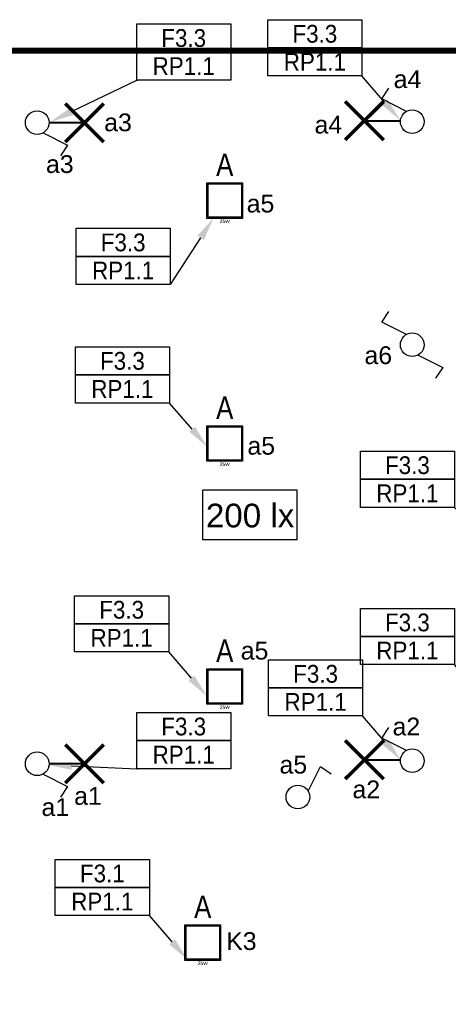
# Model space of a CAD drawing. Header units: millimetres. Extents: x 38270 to 48687, y 14738 to 20042.
# Tile 15 of 19: x 41919 to 42280, y 15459 to 16290. Entities that reach past the tile are written whole.
import ezdxf
from ezdxf import colors
from ezdxf.entities.mleader import LeaderData, LeaderLine
from ezdxf.enums import TextEntityAlignment as Align
from ezdxf.math import Vec2, Vec3

# ---------------------------------------------------------------- set-up
doc = ezdxf.new("R2010")
doc.units = ezdxf.units.MM
doc.linetypes.add('DASHED', pattern=[0.75, 0.5, -0.25])
for name, color, linetype in [('_IE_Adresy_Obwodów', 246, 'Continuous'), ('_IE_Nateżenie oświetlenia AW', 94, 'Continuous'), ('_IE_Natężenia oświetlenia', 240, 'Continuous'), ('_IE_Oświetlenie podstawowe oprawy', 5, 'Continuous'), ('_IE_Strefy oddziaływania rozdzielnic elektrycznych', 240, 'Continuous'), ('_IE_Strefy sterowania ośw', 242, 'Continuous'), ('_IE_Strefy sterowania oświetleniem', 242, 'Continuous'), ('_IE_Łączniki_ośw_IP20', 5, 'Continuous')]:
    doc.layers.add(name, color=color, linetype=linetype)
doc.layers.add('_IE_punkty oświetleniowe', color=170, linetype='Continuous', lineweight=40)
doc.styles.add('ARIAL', font='arial.ttf')
doc.styles.add('ML-LENA', font='ARIALN.TTF')
doc.styles.get("Standard").update_dxf_attribs({"font": 'ARIAL.TTF'})

# ---------------------------------------------------------------- blocks, each defined once
blk = doc.blocks.new('Natężenie oświetlenia')
at = {"layer": '_IE_Natężenia oświetlenia', "color": 7, "linetype": 'Continuous'}
for p in [(-39.69, -20.91), (39.69, 20.91)]:
    blk.add_line(p, (-39.69, 20.91), dxfattribs=at)
at = {"layer": '_IE_Natężenia oświetlenia', "color": 7}
for q in [(39.69, 20.91), (-39.69, -20.91)]:
    blk.add_line((39.69, -20.91), q, dxfattribs=at)
at = {"layer": '_IE_Nateżenie oświetlenia AW', "style": 'ARIAL', "flags": 12}
blk.add_attdef('LUX', text='', height=20, dxfattribs=at).set_placement((0, 0), align=Align.MIDDLE)
blk = doc.blocks.new('*U5022')
at = {"layer": '_IE_Łączniki_ośw_IP20', "color": 170, "ltscale": 3}
for p, q in [((1418.02, 1520.84), (1438.71, 1510.36)), ((1438.71, 1510.36), (1432.72, 1501.38))]:
    blk.add_line(p, q, dxfattribs=at)
blk.add_circle((1413.07, 1529.5), 9.98, dxfattribs=at)
at = {"layer": '_IE_Strefy sterowania ośw', "style": 'ARIAL', "flags": 12}
blk.add_attdef('STREFAOŚW', text='', height=17, dxfattribs=at).set_placement((1503.25, 1537.3), align=Align.MIDDLE)
blk = doc.blocks.new('*U5024')
at = {"layer": '_IE_Łączniki_ośw_IP20', "color": 170, "ltscale": 3}
for p, q in [((1387.42, 1548.64), (1393.41, 1557.63)), ((1408.12, 1538.17), (1387.42, 1548.64))]:
    blk.add_line(p, q, dxfattribs=at)
blk.add_circle((1413.07, 1529.5), 9.98, dxfattribs=at)
at = {"layer": '_IE_Strefy sterowania ośw', "style": 'ARIAL', "flags": 12}
blk.add_attdef('STREFAOŚW', text='', height=17, dxfattribs=at).set_placement((1503.25, 1537.3), align=Align.MIDDLE)
blk = doc.blocks.new('*U5026')
at = {"layer": '_IE_Łączniki_ośw_IP20', "color": 170, "ltscale": 3}
for p, q in [((1421.73, 1534.45), (1432.21, 1555.15)), ((1432.21, 1555.15), (1441.19, 1549.16))]:
    blk.add_line(p, q, dxfattribs=at)
blk.add_circle((1413.07, 1529.5), 9.98, dxfattribs=at)
at = {"layer": '_IE_Strefy sterowania ośw', "style": 'ARIAL', "flags": 12}
blk.add_attdef('STREFAOŚW', text='', height=17, dxfattribs=at).set_placement((1503.25, 1537.3), align=Align.MIDDLE)
blk = doc.blocks.new('*U5031')
at = {"layer": '_IE_Łączniki_ośw_IP20', "color": 170, "ltscale": 3}
for p, q in [((1387.42, 1548.64), (1393.41, 1557.63)), ((1408.12, 1538.17), (1387.42, 1548.64)), ((1418.06, 1520.74), (1438.76, 1510.27)), ((1438.76, 1510.27), (1432.77, 1501.28))]:
    blk.add_line(p, q, dxfattribs=at)
blk.add_circle((1413.07, 1529.5), 9.98, dxfattribs=at)
at = {"layer": '_IE_Strefy sterowania ośw', "style": 'ARIAL', "flags": 12}
blk.add_attdef('STREFAOŚW', text='', height=17, dxfattribs=at).set_placement((1503.25, 1537.3), align=Align.MIDDLE)
blk = doc.blocks.new('*U5042')
at = {"layer": '_IE_punkty oświetleniowe', "ltscale": 2}
blk.add_line((0, 0), (29.89, 0), dxfattribs=at)
at = {"layer": '_IE_punkty oświetleniowe', "ltscale": 2, "const_width": 3}
for points in [[(16.25, -16.25), (-16.25, 16.25)], [(16.25, 16.25), (-16.25, -16.25)]]:
    blk.add_lwpolyline(points, dxfattribs=at)
blk = doc.blocks.new('F8R3B6Q8J0')
h = blk.add_hatch(color=0)
h.dxf.hatch_style = 1
h.paths.add_polyline_path([(-0.15, -0.15), (-0.15, 0.15), (0.15, 0.15), (0.15, -0.15)])
h.paths.add_polyline_path([(-0.14, -0.14), (-0.14, 0.14), (0.14, 0.14), (0.14, -0.14)], flags=16)
at = {"color": 0}
for p, q in [((-0.15, -0.15, 0.055), (-0.15, 0.15)), ((-0.15, 0.15), (0.15, 0.15, 0.055)), ((-0.14, -0.14), (-0.14, 0.14)), ((-0.14, 0.14), (0.14, 0.14)), ((0.14, 0.14), (0.14, -0.14)), ((0.15, 0.15, 0.055), (0.15, -0.15)), ((0.15, -0.15), (-0.15, -0.15, 0.055)), ((0.14, -0.14), (-0.14, -0.14))]:
    blk.add_line(p, q, dxfattribs=at)
at = {"color": 0, "style": 'ML-LENA'}
blk.add_attdef('SYMBOL', text='', height=0.19, dxfattribs=at).set_placement((0, 0.15, 244.664), align=Align.BOTTOM_CENTER)
blk.add_attdef('Atr3', text='', height=0.16, dxfattribs=at).set_placement((-0.175, 0, -3.3718), align=Align.MIDDLE_RIGHT)
blk.add_attdef('Atr1', text='', height=0.16, dxfattribs=at).set_placement((0.1742, 0, -3.3993), align=Align.MIDDLE_LEFT)
for tag, height, p in [('MOC', 0.03, (0, -0.16)), ('Atr2', 0.16, (0, -0.197, -3.3993))]:
    blk.add_attdef(tag, text='', height=height, dxfattribs=at).set_placement(p, align=Align.TOP_CENTER)
blk = doc.blocks.new('*U36201')
at = {"layer": '_IE_Adresy_Obwodów', "color": 7}
for points in [[(-792.5, 474.4), (0, 474.4), (0, 237.2), (-792.5, 237.2)], [(-792.5, 237.2), (0, 237.2), (0, 0), (-792.5, 0)]]:
    blk.add_lwpolyline(points, close=True, dxfattribs=at)
at = {"layer": '_IE_Adresy_Obwodów', "width": 0.9, "flags": 12}
for tag, p in [('ADRES', (-396.2, 355.8)), ('ROZDZ', (-396.2, 118.6))]:
    blk.add_attdef(tag, text='', height=150, dxfattribs=at).set_placement(p, align=Align.MIDDLE)
ml = blk.add_multileader_mtext('Standard')
ml.set_content(' ')
ml.set_leader_properties()
ml.build(insert=Vec2(0, 0))
ml.multileader.update_dxf_attribs({"arrow_head_size": 200})
ctx = ml.context
ctx.base_point, ctx.arrow_head_size, ctx.plane_origin = Vec3(-13.6, 0), 200, Vec3(553.5, 71.8)
ctx.text_align_type = 2
notes = []
notes.append((ctx, [(0, (1, 1, 0), (0, 0), (-1, 0), 8, [(0, [(321.9, -372.2), (0, 0)], 0, [])])]))
ctx.mtext.insert, ctx.mtext.alignment, ctx.mtext.flow_direction = Vec3(-10, 2), 3, 5
for ctx, leaders in notes:
    for number, flags, end, landing, length, lines in leaders:
        leader = LeaderData()
        leader.index, (leader.has_last_leader_line, leader.has_dogleg_vector, leader.attachment_direction) = number, flags
        leader.last_leader_point, leader.dogleg_vector, leader.dogleg_length = Vec3(end), Vec3(landing), length
        for number, points, colour, breaks in lines:
            line = LeaderLine()
            line.index, line.vertices, line.color, line.breaks = number, Vec3.list(points), colors.encode_raw_color(colour), breaks
            leader.lines.append(line)
        ctx.leaders.append(leader)
blk = doc.blocks.new('*U36224')
at = {"layer": '_IE_Adresy_Obwodów', "color": 7}
for points in [[(-792.5, 474.4), (0, 474.4), (0, 237.2), (-792.5, 237.2)], [(-792.5, 237.2), (0, 237.2), (0, 0), (-792.5, 0)]]:
    blk.add_lwpolyline(points, close=True, dxfattribs=at)
at = {"layer": '_IE_Adresy_Obwodów', "width": 0.9, "flags": 12}
for tag, p in [('ADRES', (-396.2, 355.8)), ('ROZDZ', (-396.2, 118.6))]:
    blk.add_attdef(tag, text='', height=150, dxfattribs=at).set_placement(p, align=Align.MIDDLE)
ml = blk.add_multileader_mtext('Standard')
ml.set_content(' ')
ml.set_leader_properties()
ml.build(insert=Vec2(0, 0))
ml.multileader.update_dxf_attribs({"arrow_head_size": 200})
ctx = ml.context
ctx.base_point, ctx.arrow_head_size, ctx.plane_origin = Vec3(-13.6, 0), 200, Vec3(553.5, 71.8)
ctx.text_align_type = 2
notes = []
notes.append((ctx, [(0, (1, 1, 0), (0, 0), (-1, 0), 8, [(0, [(365.6, 561.3), (0, 0)], 0, [])])]))
ctx.mtext.insert, ctx.mtext.alignment, ctx.mtext.flow_direction = Vec3(-10, 2), 3, 5
for ctx, leaders in notes:
    for number, flags, end, landing, length, lines in leaders:
        leader = LeaderData()
        leader.index, (leader.has_last_leader_line, leader.has_dogleg_vector, leader.attachment_direction) = number, flags
        leader.last_leader_point, leader.dogleg_vector, leader.dogleg_length = Vec3(end), Vec3(landing), length
        for number, points, colour, breaks in lines:
            line = LeaderLine()
            line.index, line.vertices, line.color, line.breaks = number, Vec3.list(points), colors.encode_raw_color(colour), breaks
            leader.lines.append(line)
        ctx.leaders.append(leader)
blk = doc.blocks.new('*U36220')
at = {"layer": '_IE_Adresy_Obwodów', "color": 7}
for points in [[(-792.5, 474.4), (0, 474.4), (0, 237.2), (-792.5, 237.2)], [(-792.5, 237.2), (0, 237.2), (0, 0), (-792.5, 0)]]:
    blk.add_lwpolyline(points, close=True, dxfattribs=at)
at = {"layer": '_IE_Adresy_Obwodów', "width": 0.9, "flags": 12}
for tag, p in [('ADRES', (-396.2, 355.8)), ('ROZDZ', (-396.2, 118.6))]:
    blk.add_attdef(tag, text='', height=150, dxfattribs=at).set_placement(p, align=Align.MIDDLE)
ml = blk.add_multileader_mtext('Standard')
ml.set_content(' ')
ml.set_leader_properties()
ml.build(insert=Vec2(0, 0))
ml.multileader.update_dxf_attribs({"arrow_head_size": 200})
ctx = ml.context
ctx.base_point, ctx.arrow_head_size, ctx.plane_origin = Vec3(-784.5, 0), 200, Vec3(-1345.9, 71.8)
notes = []
notes.append((ctx, [(0, (1, 1, 0), (-792.5, 0), (1, 0), 8, [(0, [(-1521.3, -352), (-792.5, 0)], 0, [])])]))
ctx.mtext.insert, ctx.mtext.flow_direction = Vec3(-782.5, 2), 5
for ctx, leaders in notes:
    for number, flags, end, landing, length, lines in leaders:
        leader = LeaderData()
        leader.index, (leader.has_last_leader_line, leader.has_dogleg_vector, leader.attachment_direction) = number, flags
        leader.last_leader_point, leader.dogleg_vector, leader.dogleg_length = Vec3(end), Vec3(landing), length
        for number, points, colour, breaks in lines:
            line = LeaderLine()
            line.index, line.vertices, line.color, line.breaks = number, Vec3.list(points), colors.encode_raw_color(colour), breaks
            leader.lines.append(line)
        ctx.leaders.append(leader)
blk = doc.blocks.new('*U36226')
at = {"layer": '_IE_Adresy_Obwodów', "color": 7}
for points in [[(-792.5, 474.4), (0, 474.4), (0, 237.2), (-792.5, 237.2)], [(-792.5, 237.2), (0, 237.2), (0, 0), (-792.5, 0)]]:
    blk.add_lwpolyline(points, close=True, dxfattribs=at)
at = {"layer": '_IE_Adresy_Obwodów', "width": 0.9, "flags": 12}
for tag, p in [('ADRES', (-396.2, 355.8)), ('ROZDZ', (-396.2, 118.6))]:
    blk.add_attdef(tag, text='', height=150, dxfattribs=at).set_placement(p, align=Align.MIDDLE)
ml = blk.add_multileader_mtext('Standard')
ml.set_content(' ')
ml.set_leader_properties()
ml.build(insert=Vec2(0, 0))
ml.multileader.update_dxf_attribs({"arrow_head_size": 200})
ctx = ml.context
ctx.base_point, ctx.arrow_head_size, ctx.plane_origin = Vec3(-784.5, 0), 200, Vec3(-1345.9, 71.8)
notes = []
notes.append((ctx, [(0, (1, 1, 0), (-792.5, 0), (1, 0), 8, [(0, [(-1540.2, 31.4), (-792.5, 0)], 0, [])])]))
ctx.mtext.insert, ctx.mtext.flow_direction = Vec3(-782.5, 2), 5
for ctx, leaders in notes:
    for number, flags, end, landing, length, lines in leaders:
        leader = LeaderData()
        leader.index, (leader.has_last_leader_line, leader.has_dogleg_vector, leader.attachment_direction) = number, flags
        leader.last_leader_point, leader.dogleg_vector, leader.dogleg_length = Vec3(end), Vec3(landing), length
        for number, points, colour, breaks in lines:
            line = LeaderLine()
            line.index, line.vertices, line.color, line.breaks = number, Vec3.list(points), colors.encode_raw_color(colour), breaks
            leader.lines.append(line)
        ctx.leaders.append(leader)
blk = doc.blocks.new('*U42536')
at = {"layer": '_IE_Adresy_Obwodów', "color": 7}
for points in [[(-792.5, 474.4), (0, 474.4), (0, 237.2), (-792.5, 237.2)], [(-792.5, 237.2), (0, 237.2), (0, 0), (-792.5, 0)]]:
    blk.add_lwpolyline(points, close=True, dxfattribs=at)
at = {"layer": '_IE_Adresy_Obwodów', "width": 0.9, "flags": 12}
for tag, p in [('ADRES', (-396.2, 355.8)), ('ROZDZ', (-396.2, 118.6))]:
    blk.add_attdef(tag, text='', height=150, dxfattribs=at).set_placement(p, align=Align.MIDDLE)
ml = blk.add_multileader_mtext('Standard')
ml.set_content(' ')
ml.set_leader_properties()
ml.build(insert=Vec2(0, 0))
ml.multileader.update_dxf_attribs({"arrow_head_size": 200})
ctx = ml.context
ctx.base_point, ctx.arrow_head_size, ctx.plane_origin = Vec3(-13.6, 0), 200, Vec3(553.5, 71.8)
ctx.text_align_type = 2
notes = []
notes.append((ctx, [(0, (1, 1, 0), (0, 0), (-1, 0), 8, [(0, [(335.3, -437.3), (0, 0)], 0, [])])]))
ctx.mtext.insert, ctx.mtext.alignment, ctx.mtext.flow_direction = Vec3(-10, 2), 3, 5
for ctx, leaders in notes:
    for number, flags, end, landing, length, lines in leaders:
        leader = LeaderData()
        leader.index, (leader.has_last_leader_line, leader.has_dogleg_vector, leader.attachment_direction) = number, flags
        leader.last_leader_point, leader.dogleg_vector, leader.dogleg_length = Vec3(end), Vec3(landing), length
        for number, points, colour, breaks in lines:
            line = LeaderLine()
            line.index, line.vertices, line.color, line.breaks = number, Vec3.list(points), colors.encode_raw_color(colour), breaks
            leader.lines.append(line)
        ctx.leaders.append(leader)
blk = doc.blocks.new('*U42538')
at = {"layer": '_IE_Adresy_Obwodów', "color": 7}
for points in [[(-792.5, 474.4), (0, 474.4), (0, 237.2), (-792.5, 237.2)], [(-792.5, 237.2), (0, 237.2), (0, 0), (-792.5, 0)]]:
    blk.add_lwpolyline(points, close=True, dxfattribs=at)
at = {"layer": '_IE_Adresy_Obwodów', "width": 0.9, "flags": 12}
for tag, p in [('ADRES', (-396.2, 355.8)), ('ROZDZ', (-396.2, 118.6))]:
    blk.add_attdef(tag, text='', height=150, dxfattribs=at).set_placement(p, align=Align.MIDDLE)
ml = blk.add_multileader_mtext('Standard')
ml.set_content(' ')
ml.set_leader_properties()
ml.build(insert=Vec2(0, 0))
ml.multileader.update_dxf_attribs({"arrow_head_size": 200})
ctx = ml.context
ctx.base_point, ctx.arrow_head_size, ctx.plane_origin = Vec3(-13.6, 0), 200, Vec3(553.5, 71.8)
ctx.text_align_type = 2
notes = []
notes.append((ctx, [(0, (1, 1, 0), (0, 0), (-1, 0), 8, [(0, [(335.3, -363), (0, 0)], 0, [])])]))
ctx.mtext.insert, ctx.mtext.alignment, ctx.mtext.flow_direction = Vec3(-10, 2), 3, 5
for ctx, leaders in notes:
    for number, flags, end, landing, length, lines in leaders:
        leader = LeaderData()
        leader.index, (leader.has_last_leader_line, leader.has_dogleg_vector, leader.attachment_direction) = number, flags
        leader.last_leader_point, leader.dogleg_vector, leader.dogleg_length = Vec3(end), Vec3(landing), length
        for number, points, colour, breaks in lines:
            line = LeaderLine()
            line.index, line.vertices, line.color, line.breaks = number, Vec3.list(points), colors.encode_raw_color(colour), breaks
            leader.lines.append(line)
        ctx.leaders.append(leader)

msp = doc.modelspace()

# ---------------------------------------------------------------- linework, layer by layer
at = {"layer": '_IE_Strefy oddziaływania rozdzielnic elektrycznych', "linetype": 'DASHED', "ltscale": 10, "const_width": 5}
msp.add_lwpolyline([(38272.3, 16263.81), (44122.3, 16263.81), (44122.3, 14740.81), (38272.3, 14740.81)], close=True, dxfattribs=at)

# ---------------------------------------------------------------- block references
at = {"layer": '_IE_Adresy_Obwodów', "xscale": 0.1, "yscale": 0.1, "zscale": 0.1}
for name, p, values in [('*U36220', (42096.34, 16238.88), {'ADRES': 'F3.3', 'ROZDZ': 'RP1.1'}), ('*U36201', (42206.88, 16242.47), {'ADRES': 'F3.3', 'ROZDZ': 'RP1.1'}), ('*U36224', (42045.32, 16066.45), {'ADRES': 'F3.3', 'ROZDZ': 'RP1.1'}), ('*U36201', (42044.69, 15966.5), {'ADRES': 'F3.3', 'ROZDZ': 'RP1.1'}), ('*U42538', (42284.84, 15878.49), {'ADRES': 'F3.3', 'ROZDZ': 'RP1.1'}), ('*U36201', (42044.06, 15756.53), {'ADRES': 'F3.3', 'ROZDZ': 'RP1.1'}), ('*U42536', (42284.84, 15745.84), {'ADRES': 'F3.3', 'ROZDZ': 'RP1.1'}), ('*U36201', (42207.51, 15702.47), {'ADRES': 'F3.3', 'ROZDZ': 'RP1.1'}), ('*U36226', (42096.34, 15658.01), {'ADRES': 'F3.3', 'ROZDZ': 'RP1.1'}), ('*U36201', (42027.78, 15534.05), {'ADRES': 'F3.1', 'ROZDZ': 'RP1.1'})]:
    msp.add_blockref(name, p, dxfattribs=at).add_auto_attribs(values)
at = {"layer": '_IE_Natężenia oświetlenia'}
ref = msp.add_blockref('Natężenie oświetlenia', (42112.67, 15871.97), dxfattribs=at)
ref.add_attrib('LUX', '200 lx', dxfattribs={"height": 20, "style": 'ARIAL'}).set_placement((42112.67, 15871.97), align=Align.MIDDLE)
at = {"layer": '_IE_Oświetlenie podstawowe oprawy', "xscale": 100, "yscale": 100, "zscale": 100}
for p in [(42091.3, 16137.31, 250), (42091.3, 15932.31, 250), (42091.3, 15727.31, 250), (42072.77, 15511.31, 250)]:
    msp.add_blockref('F8R3B6Q8J0', p, dxfattribs=at).add_auto_attribs({'SYMBOL': 'A', 'MOC': '25W'})
at = {"layer": '_IE_punkty oświetleniowe', "rotation": 180}
for p in [(41973.12, 16202.95), (41973.12, 15662.03)]:
    msp.add_blockref('*U5042', p, dxfattribs=at)
at = {"layer": '_IE_punkty oświetleniowe'}
for p in [(42208.97, 16204.64), (42208.97, 15665.48)]:
    msp.add_blockref('*U5042', p, dxfattribs=at)
at = {"layer": '_IE_Łączniki_ośw_IP20'}
for name, p in [('*U5024', (40836.25, 14674.38)), ('*U5022', (40520.18, 14673.58)), ('*U5031', (40836.24, 14486.18)), ('*U5024', (40836.25, 14135.22)), ('*U5022', (40520.18, 14132.66)), ('*U5026', (40739.88, 14104.6))]:
    msp.add_blockref(name, p, dxfattribs=at)

# ---------------------------------------------------------------- texts
at = {"layer": '_IE_Strefy sterowania oświetleniem', "char_height": 15, "attachment_point": 1, "style": 'ARIAL'}
for s, insert in [('a4', (42233.63, 16247.25)), ('a3', (41989.71, 16210.79)), ('a4', (42166.99, 16208.9)), ('a3', (41940.68, 16175.59)), ('a5', (42109.78, 16142.27)), ('a6', (42209.05, 16014.34)), ('a5', (42110.41, 15937.96)), ('a5', (42104.76, 15765.08)), ('a2', (42232.72, 15701.08)), ('a5', (42137.45, 15668.9)), ('a1', (41964.37, 15642.53)), ('a2', (42198.93, 15648.03)), ('a1', (41936.87, 15633.1)), ('K3', (42092.51, 15520.06))]:
    msp.add_mtext_dynamic_manual_height_columns(s, width=145.0252, gutter_width=12.5, heights=[0], dxfattribs=dict(at, insert=insert))

doc.saveas('drawing.dxf')
